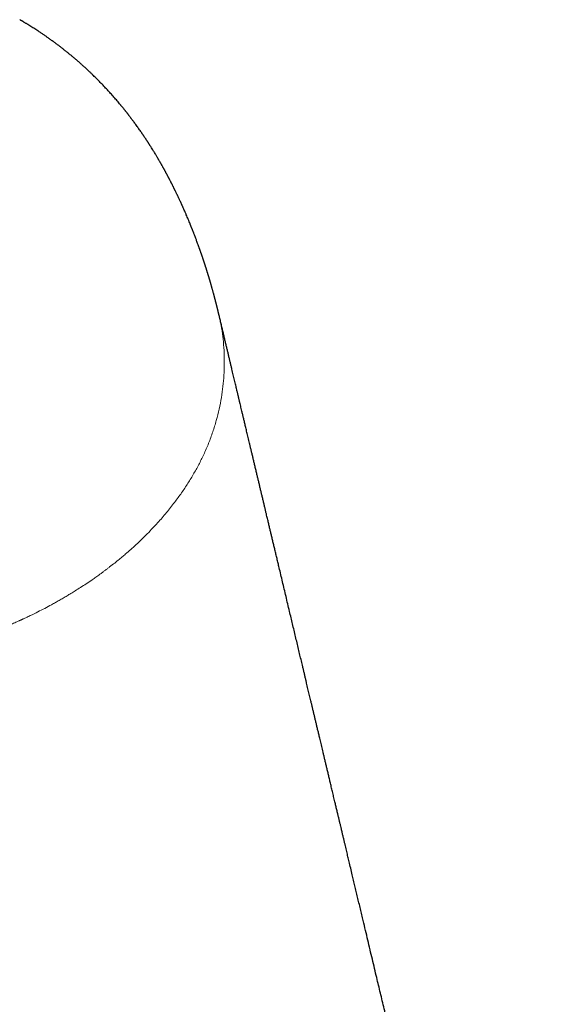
# Model space of a CAD drawing. Header units: millimetres. Extents: x 8 to 538, y 12 to 399.
# Tile 12 of 25: x 500 to 528, y 123 to 175. Entities that reach past the tile are written whole.
import ezdxf

# ---------------------------------------------------------------- set-up
doc = ezdxf.new("R2010")
doc.units = ezdxf.units.MM

msp = doc.modelspace()

# ---------------------------------------------------------------- linework, layer by layer
at = {"color": 7, "linetype": 'Continuous', "lineweight": 30}
msp.add_line((510.65, 159.194), (510.646, 159.21), dxfattribs=at)
for points, knots in [([(510.65, 159.211), (510.648, 159.216), (510.646, 159.227), (510.641, 159.246), (510.636, 159.266), (510.631, 159.29), (510.624, 159.318), (510.617, 159.346), (510.611, 159.371), (510.606, 159.394), (510.6, 159.416), (510.595, 159.438), (510.588, 159.465), (510.581, 159.493), (510.574, 159.522), (510.568, 159.548), (510.562, 159.571), (510.557, 159.592), (510.551, 159.616), (510.544, 159.643), (510.536, 159.674), (510.528, 159.704), (510.521, 159.733), (510.514, 159.759), (510.507, 159.787), (510.499, 159.819), (510.49, 159.853), (510.482, 159.885), (510.475, 159.913), (510.468, 159.937), (510.462, 159.962), (510.455, 159.987), (510.448, 160.015), (510.441, 160.042), (510.434, 160.068), (510.427, 160.092), (510.42, 160.118), (510.413, 160.147), (510.404, 160.18), (510.395, 160.214), (510.386, 160.246), (510.376, 160.285), (510.361, 160.339), (510.343, 160.402), (510.325, 160.466), (510.308, 160.529), (510.29, 160.593), (510.271, 160.658), (510.256, 160.711), (510.243, 160.757), (510.233, 160.792), (510.224, 160.824), (510.215, 160.853), (510.206, 160.883), (510.196, 160.917), (510.186, 160.954), (510.176, 160.987), (510.167, 161.017), (510.159, 161.043), (510.151, 161.068), (510.143, 161.096), (510.134, 161.128), (510.124, 161.161), (510.114, 161.191), (510.106, 161.218), (510.099, 161.242), (510.092, 161.266), (510.084, 161.291), (510.075, 161.319), (510.066, 161.35), (510.056, 161.38), (510.048, 161.406), (510.04, 161.432), (510.032, 161.459), (510.022, 161.491), (510.01, 161.527), (509.998, 161.566), (509.986, 161.602), (509.976, 161.635), (509.966, 161.666), (509.956, 161.697), (509.945, 161.73), (509.934, 161.766), (509.922, 161.802), (509.911, 161.835), (509.901, 161.865), (509.892, 161.893), (509.883, 161.922), (509.872, 161.954), (509.861, 161.989), (509.849, 162.024), (509.837, 162.06), (509.825, 162.097), (509.81, 162.139), (509.795, 162.185), (509.778, 162.234), (509.762, 162.282), (509.747, 162.323), (509.735, 162.36), (509.721, 162.398), (509.707, 162.44), (509.692, 162.483), (509.678, 162.523), (509.665, 162.56), (509.653, 162.594), (509.64, 162.629), (509.627, 162.666), (509.613, 162.706), (509.599, 162.745), (509.586, 162.781), (509.568, 162.829), (509.542, 162.9), (509.51, 162.988), (509.477, 163.076), (509.444, 163.165), (509.41, 163.253), (509.377, 163.341), (509.35, 163.409), (509.329, 163.464), (509.313, 163.506), (509.296, 163.549), (509.28, 163.589), (509.266, 163.625), (509.252, 163.66), (509.237, 163.697), (509.221, 163.738), (509.203, 163.783), (509.184, 163.83), (509.166, 163.874), (509.139, 163.94), (509.1, 164.035), (509.05, 164.157), (508.998, 164.279), (508.946, 164.402), (508.893, 164.524), (508.84, 164.646), (508.799, 164.738), (508.768, 164.807), (508.747, 164.855), (508.726, 164.902), (508.706, 164.945), (508.688, 164.986), (508.67, 165.025), (508.652, 165.064), (508.633, 165.106), (508.61, 165.155), (508.584, 165.211), (508.557, 165.269), (508.531, 165.325), (508.508, 165.373), (508.488, 165.416), (508.469, 165.457), (508.449, 165.498), (508.427, 165.543), (508.404, 165.591), (508.381, 165.638), (508.36, 165.681), (508.342, 165.719), (508.323, 165.756), (508.305, 165.793), (508.286, 165.831), (508.266, 165.871), (508.245, 165.913), (508.225, 165.954), (508.206, 165.991), (508.189, 166.025), (508.172, 166.059), (508.154, 166.093), (508.135, 166.132), (508.113, 166.175), (508.089, 166.22), (508.067, 166.263), (508.047, 166.301), (508.028, 166.337), (508.009, 166.374), (507.988, 166.414), (507.965, 166.457), (507.943, 166.498), (507.924, 166.534), (507.908, 166.563), (507.893, 166.591), (507.878, 166.619), (507.861, 166.65), (507.842, 166.685), (507.821, 166.725), (507.799, 166.764), (507.779, 166.801), (507.76, 166.835), (507.742, 166.867), (507.723, 166.901), (507.702, 166.939), (507.678, 166.982), (507.654, 167.025), (507.631, 167.065), (507.61, 167.103), (507.588, 167.141), (507.564, 167.183), (507.537, 167.229), (507.51, 167.276), (507.484, 167.32), (507.46, 167.361), (507.437, 167.4), (507.395, 167.471), (507.338, 167.566), (507.262, 167.693), (507.19, 167.81), (507.112, 167.935), (507.055, 168.025), (507.015, 168.088), (506.997, 168.116), (506.978, 168.146), (506.958, 168.177), (506.936, 168.212), (506.913, 168.247), (506.889, 168.283), (506.865, 168.32), (506.839, 168.36), (506.811, 168.402), (506.781, 168.447), (506.751, 168.492), (506.722, 168.535), (506.696, 168.574), (506.672, 168.608), (506.65, 168.64), (506.63, 168.67), (506.609, 168.701), (506.59, 168.729), (506.559, 168.773), (506.512, 168.842), (506.45, 168.929), (506.386, 169.019), (506.323, 169.107), (506.26, 169.194), (506.205, 169.269), (506.158, 169.332), (506.12, 169.383), (506.085, 169.43), (506.051, 169.475), (506.013, 169.525), (505.978, 169.571), (505.947, 169.611), (505.923, 169.643), (505.9, 169.672), (505.877, 169.702), (505.852, 169.734), (505.825, 169.769), (505.795, 169.807), (505.765, 169.844), (505.737, 169.88), (505.709, 169.914), (505.681, 169.95), (505.649, 169.989), (505.617, 170.029), (505.586, 170.067), (505.558, 170.101), (505.531, 170.133), (505.505, 170.165), (505.431, 170.255), (505.307, 170.402), (505.133, 170.604), (504.961, 170.798), (504.785, 170.991), (504.606, 171.183), (504.423, 171.373), (504.238, 171.561), (504.099, 171.698), (504.004, 171.792), (503.955, 171.839), (503.903, 171.888), (503.848, 171.941), (503.794, 171.992), (503.747, 172.036), (503.706, 172.074), (503.667, 172.11), (503.63, 172.144), (503.59, 172.181), (503.548, 172.219), (503.496, 172.266), (503.437, 172.319), (503.374, 172.376), (503.312, 172.43), (503.252, 172.483), (503.19, 172.537), (503.125, 172.593), (503.056, 172.651), (502.988, 172.709), (502.923, 172.763), (502.86, 172.815), (502.797, 172.867), (502.734, 172.919), (502.669, 172.972), (502.603, 173.025), (502.536, 173.078), (502.471, 173.129), (502.409, 173.177), (502.349, 173.224), (502.29, 173.27), (502.206, 173.334), (502.097, 173.416), (501.959, 173.518), (501.818, 173.621), (501.677, 173.721), (501.54, 173.817), (501.404, 173.91), (501.266, 174.003), (501.139, 174.087), (501.024, 174.163), (500.919, 174.23), (500.814, 174.297), (500.709, 174.362), (500.621, 174.417), (500.55, 174.46), (500.495, 174.493), (500.44, 174.526), (500.37, 174.568), (500.314, 174.601), (500.273, 174.625), (500.261, 174.632), (500.247, 174.64), (500.228, 174.651), (500.201, 174.667), (500.181, 174.678), (500.17, 174.685)], [0, 0, 0, 0, 0.000951, 0.00192, 0.002976, 0.004202, 0.005748, 0.007319, 0.008638, 0.009842, 0.010939, 0.012076, 0.013435, 0.015123, 0.016682, 0.018023, 0.019198, 0.020312, 0.021491, 0.023005, 0.024641, 0.02637, 0.027835, 0.029154, 0.030561, 0.032339, 0.034231, 0.035989, 0.037387, 0.038736, 0.039921, 0.041274, 0.042795, 0.044335, 0.045581, 0.046955, 0.048291, 0.049738, 0.05157, 0.053524, 0.055212, 0.05664, 0.059744, 0.063866, 0.066869, 0.069977, 0.073988, 0.077117, 0.080407, 0.08251, 0.084479, 0.086086, 0.087587, 0.089107, 0.091018, 0.093046, 0.094959, 0.096421, 0.097791, 0.099164, 0.100549, 0.102323, 0.104176, 0.105874, 0.107226, 0.108511, 0.10979, 0.111007, 0.112555, 0.114312, 0.116029, 0.117424, 0.118583, 0.12016, 0.121772, 0.123777, 0.126004, 0.128047, 0.129727, 0.131324, 0.132946, 0.134739, 0.13676, 0.138781, 0.140568, 0.14213, 0.14365, 0.14511, 0.146794, 0.148821, 0.15084, 0.152503, 0.154661, 0.156833, 0.159297, 0.162156, 0.164851, 0.167047, 0.168924, 0.170916, 0.173235, 0.175692, 0.17794, 0.179824, 0.181722, 0.183494, 0.185488, 0.187776, 0.190065, 0.19193, 0.193637, 0.197922, 0.203459, 0.208083, 0.212491, 0.217954, 0.222633, 0.227002, 0.229153, 0.231606, 0.234022, 0.236212, 0.238133, 0.240084, 0.242022, 0.244231, 0.2468, 0.249481, 0.251994, 0.254196, 0.2604, 0.26779, 0.274386, 0.280676, 0.288288, 0.294759, 0.301158, 0.303708, 0.3064, 0.309092, 0.311588, 0.313718, 0.315901, 0.318139, 0.320327, 0.323079, 0.326344, 0.329771, 0.333002, 0.335744, 0.338032, 0.340347, 0.342625, 0.34515, 0.347964, 0.350824, 0.353192, 0.355308, 0.357451, 0.359556, 0.361662, 0.363996, 0.366499, 0.368914, 0.371023, 0.37295, 0.374892, 0.376795, 0.378948, 0.381566, 0.384352, 0.38691, 0.388974, 0.391065, 0.393175, 0.395458, 0.398081, 0.400798, 0.40268, 0.404354, 0.405995, 0.407668, 0.409336, 0.411462, 0.413878, 0.416331, 0.418485, 0.420413, 0.422341, 0.424242, 0.426499, 0.429146, 0.43183, 0.43419, 0.436295, 0.438652, 0.44104, 0.443894, 0.44691, 0.449569, 0.451917, 0.45426, 0.456679, 0.464844, 0.471589, 0.479763, 0.48652, 0.494665, 0.496432, 0.498216, 0.499984, 0.501898, 0.504091, 0.506419, 0.508514, 0.510956, 0.513392, 0.515898, 0.518886, 0.521937, 0.524529, 0.526965, 0.529385, 0.531086, 0.533075, 0.535088, 0.536889, 0.538484, 0.54365, 0.55001, 0.555351, 0.561197, 0.567122, 0.572375, 0.57597, 0.579481, 0.582401, 0.585267, 0.588497, 0.592244, 0.594517, 0.596483, 0.598456, 0.600379, 0.602418, 0.604896, 0.607398, 0.610063, 0.612352, 0.614689, 0.616988, 0.619653, 0.622559, 0.625181, 0.627402, 0.629558, 0.63172, 0.633904, 0.647975, 0.662085, 0.675923, 0.689, 0.703205, 0.71748, 0.730518, 0.744753, 0.748235, 0.751574, 0.75541, 0.759566, 0.763606, 0.767013, 0.769722, 0.772482, 0.775185, 0.777827, 0.78088, 0.784107, 0.78895, 0.793276, 0.797503, 0.801758, 0.805925, 0.810415, 0.815286, 0.820106, 0.824384, 0.828614, 0.832902, 0.837189, 0.841397, 0.846055, 0.850463, 0.854854, 0.858967, 0.862833, 0.866794, 0.87076, 0.879292, 0.888215, 0.897622, 0.906754, 0.915229, 0.923924, 0.932632, 0.941225, 0.947737, 0.954242, 0.960736, 0.967219, 0.973664, 0.97695, 0.980213, 0.983614, 0.987016, 0.993007, 0.99376, 0.994468, 0.995209, 0.996355, 0.997952, 1, 1, 1, 1]), ([(527.862, 86.877), (527.832, 87.003), (527.772, 87.255), (527.683, 87.629), (527.596, 87.997), (527.51, 88.358), (527.426, 88.712), (527.344, 89.054), (527.266, 89.383), (527.191, 89.699), (527.117, 90.01), (527.044, 90.314), (526.97, 90.625), (526.895, 90.94), (526.819, 91.26), (526.745, 91.572), (526.672, 91.878), (526.601, 92.176), (526.532, 92.467), (526.464, 92.75), (526.399, 93.027), (526.335, 93.296), (526.272, 93.558), (526.212, 93.813), (526.153, 94.061), (526.095, 94.301), (526.04, 94.535), (525.986, 94.761), (525.936, 94.973), (525.888, 95.171), (525.845, 95.355), (525.802, 95.534), (525.761, 95.707), (525.721, 95.874), (525.682, 96.037), (525.617, 96.312), (525.525, 96.699), (525.407, 97.195), (525.29, 97.684), (525.176, 98.166), (525.064, 98.637), (524.954, 99.098), (524.846, 99.55), (524.741, 99.994), (524.651, 100.372), (524.576, 100.687), (524.514, 100.946), (524.451, 101.211), (524.386, 101.484), (524.32, 101.762), (524.252, 102.045), (524.184, 102.333), (524.114, 102.628), (524.041, 102.932), (523.967, 103.245), (523.89, 103.567), (523.812, 103.896), (523.732, 104.232), (523.65, 104.576), (523.567, 104.926), (523.482, 105.281), (523.397, 105.64), (523.31, 106.004), (523.222, 106.375), (523.144, 106.704), (523.076, 106.99), (523.019, 107.229), (522.963, 107.464), (522.908, 107.695), (522.849, 107.943), (522.786, 108.205), (522.72, 108.483), (522.656, 108.753), (522.593, 109.017), (522.532, 109.274), (522.472, 109.525), (522.413, 109.773), (522.355, 110.019), (522.297, 110.262), (522.241, 110.498), (522.186, 110.727), (522.134, 110.947), (522.084, 111.157), (522.037, 111.356), (521.992, 111.543), (521.949, 111.725), (521.907, 111.899), (521.867, 112.067), (521.828, 112.231), (521.79, 112.394), (521.75, 112.56), (521.71, 112.73), (521.664, 112.922), (521.613, 113.138), (521.555, 113.378), (521.494, 113.637), (521.428, 113.915), (521.357, 114.213), (521.284, 114.519), (521.209, 114.834), (521.132, 115.156), (521.056, 115.478), (520.979, 115.8), (520.902, 116.122), (520.825, 116.449), (520.745, 116.783), (520.667, 117.111), (520.59, 117.435), (520.514, 117.753), (520.437, 118.076), (520.359, 118.403), (520.28, 118.736), (520.2, 119.073), (520.109, 119.454), (520.009, 119.874), (519.901, 120.332), (519.793, 120.782), (519.687, 121.228), (519.582, 121.67), (519.478, 122.108), (519.375, 122.538), (519.275, 122.962), (519.176, 123.378), (519.078, 123.787), (518.976, 124.218), (518.866, 124.677), (518.75, 125.168), (518.631, 125.666), (518.511, 126.17), (518.39, 126.681), (518.284, 127.127), (518.193, 127.505), (518.12, 127.815), (518.046, 128.125), (517.973, 128.431), (517.901, 128.733), (517.831, 129.029), (517.762, 129.32), (517.688, 129.629), (517.61, 129.956), (517.545, 130.232), (517.496, 130.434), (517.465, 130.566), (517.433, 130.7), (517.4, 130.84), (517.365, 130.987), (517.328, 131.143), (517.289, 131.305), (517.249, 131.474), (517.207, 131.65), (517.163, 131.833), (517.122, 132.009), (517.082, 132.177), (517.044, 132.335), (517.005, 132.497), (516.966, 132.663), (516.923, 132.846), (516.876, 133.043), (516.825, 133.254), (516.771, 133.483), (516.712, 133.729), (516.65, 133.991), (516.589, 134.246), (516.532, 134.487), (516.478, 134.715), (516.427, 134.93), (516.377, 135.139), (516.329, 135.341), (516.282, 135.537), (516.237, 135.726), (516.195, 135.904), (516.155, 136.071), (516.118, 136.228), (516.082, 136.379), (516.047, 136.527), (516.012, 136.671), (515.973, 136.836), (515.929, 137.021), (515.881, 137.224), (515.834, 137.42), (515.789, 137.608), (515.746, 137.789), (515.705, 137.963), (515.671, 138.106), (515.644, 138.221), (515.623, 138.308), (515.602, 138.394), (515.583, 138.477), (515.563, 138.559), (515.543, 138.642), (515.52, 138.74), (515.493, 138.855), (515.461, 138.988), (515.427, 139.13), (515.393, 139.275), (515.358, 139.421), (515.323, 139.569), (515.286, 139.723), (515.248, 139.884), (515.208, 140.051), (515.167, 140.224), (515.125, 140.402), (515.072, 140.622), (515.009, 140.887), (514.935, 141.197), (514.86, 141.514), (514.783, 141.838), (514.705, 142.166), (514.626, 142.499), (514.546, 142.832), (514.467, 143.165), (514.383, 143.517), (514.294, 143.89), (514.201, 144.282), (514.109, 144.67), (514.018, 145.052), (513.929, 145.426), (513.851, 145.754), (513.784, 146.036), (513.727, 146.274), (513.672, 146.508), (513.617, 146.736), (513.565, 146.956), (513.515, 147.167), (513.466, 147.371), (513.419, 147.568), (513.381, 147.728), (513.351, 147.854), (513.328, 147.951), (513.304, 148.052), (513.279, 148.158), (513.252, 148.27), (513.225, 148.386), (513.196, 148.508), (513.163, 148.646), (513.126, 148.802), (513.084, 148.976), (513.041, 149.158), (512.996, 149.349), (512.951, 149.537), (512.907, 149.723), (512.863, 149.906), (512.818, 150.094), (512.773, 150.285), (512.727, 150.476), (512.681, 150.673), (512.633, 150.875), (512.583, 151.081), (512.536, 151.281), (512.49, 151.475), (512.445, 151.664), (512.401, 151.847), (512.359, 152.022), (512.319, 152.191), (512.281, 152.353), (512.244, 152.508), (512.209, 152.656), (512.175, 152.797), (512.143, 152.931), (512.113, 153.058), (512.085, 153.178), (512.058, 153.291), (512.032, 153.399), (512, 153.532), (511.963, 153.69), (511.919, 153.872), (511.88, 154.036), (511.845, 154.185), (511.813, 154.319), (511.788, 154.424), (511.77, 154.5), (511.758, 154.549), (511.747, 154.598), (511.735, 154.646), (511.724, 154.695), (511.711, 154.747), (511.698, 154.805), (511.682, 154.868), (511.666, 154.938), (511.648, 155.014), (511.628, 155.096), (511.606, 155.191), (511.58, 155.298), (511.552, 155.418), (511.521, 155.547), (511.489, 155.681), (511.456, 155.82), (511.422, 155.962), (511.387, 156.112), (511.349, 156.269), (511.31, 156.433), (511.269, 156.605), (511.228, 156.779), (511.186, 156.954), (511.144, 157.131), (511.101, 157.314), (511.056, 157.503), (511.009, 157.698), (510.961, 157.899), (510.912, 158.107), (510.861, 158.32), (510.809, 158.54), (510.755, 158.766), (510.703, 158.985), (510.669, 159.128), (510.653, 159.194)], [0, 0, 0, 0, 0.005268, 0.010446, 0.015533, 0.020531, 0.025439, 0.030256, 0.034716, 0.039096, 0.043396, 0.047616, 0.051755, 0.056281, 0.060707, 0.065033, 0.06926, 0.073387, 0.077414, 0.081342, 0.085169, 0.088898, 0.092526, 0.096055, 0.099484, 0.102813, 0.106043, 0.109173, 0.112203, 0.114839, 0.117395, 0.11987, 0.122265, 0.124579, 0.126817, 0.129029, 0.136, 0.14287, 0.149636, 0.156301, 0.162864, 0.16921, 0.175458, 0.181607, 0.187658, 0.191139, 0.194717, 0.198392, 0.202165, 0.206035, 0.209931, 0.21392, 0.218004, 0.222181, 0.22654, 0.230997, 0.235552, 0.240204, 0.244955, 0.249803, 0.254748, 0.25969, 0.264726, 0.269855, 0.275078, 0.278409, 0.281724, 0.284981, 0.288182, 0.291326, 0.295254, 0.29909, 0.302834, 0.306485, 0.310044, 0.313511, 0.316886, 0.320357, 0.323724, 0.326988, 0.330149, 0.333207, 0.336161, 0.338852, 0.341451, 0.343958, 0.346373, 0.348697, 0.350931, 0.353172, 0.355468, 0.357818, 0.360223, 0.363454, 0.366779, 0.370198, 0.374196, 0.378315, 0.382555, 0.386915, 0.391373, 0.395921, 0.400292, 0.404744, 0.409275, 0.413887, 0.41858, 0.422915, 0.427317, 0.431785, 0.436319, 0.44092, 0.445587, 0.450304, 0.456726, 0.463052, 0.46928, 0.475413, 0.48157, 0.487627, 0.493583, 0.499439, 0.505194, 0.510848, 0.516404, 0.523102, 0.529892, 0.536776, 0.543752, 0.550821, 0.557982, 0.562246, 0.566541, 0.570846, 0.575085, 0.579253, 0.58335, 0.587376, 0.591331, 0.596191, 0.600939, 0.602774, 0.604592, 0.606419, 0.608334, 0.610383, 0.612529, 0.614772, 0.617112, 0.619548, 0.622081, 0.624711, 0.62684, 0.629029, 0.631277, 0.633584, 0.635892, 0.638863, 0.641775, 0.644629, 0.648359, 0.651984, 0.655504, 0.658919, 0.661987, 0.664964, 0.667851, 0.670648, 0.673355, 0.675972, 0.678499, 0.680736, 0.682898, 0.684986, 0.687025, 0.68902, 0.690972, 0.693878, 0.696682, 0.699386, 0.701989, 0.704491, 0.706892, 0.709193, 0.710437, 0.71165, 0.712831, 0.713981, 0.715099, 0.716229, 0.717419, 0.719153, 0.721002, 0.722964, 0.725041, 0.726991, 0.729032, 0.731164, 0.733386, 0.7357, 0.738103, 0.740561, 0.743054, 0.747243, 0.751528, 0.755909, 0.760386, 0.764958, 0.769543, 0.774158, 0.778758, 0.783344, 0.788785, 0.794205, 0.799587, 0.804866, 0.810037, 0.8151, 0.818442, 0.821735, 0.824974, 0.828124, 0.831178, 0.834083, 0.836896, 0.839616, 0.842243, 0.843525, 0.844853, 0.846251, 0.847718, 0.849256, 0.850864, 0.852542, 0.854289, 0.856586, 0.858993, 0.86151, 0.864138, 0.866877, 0.869318, 0.871841, 0.874445, 0.87712, 0.879757, 0.882327, 0.88527, 0.88812, 0.890878, 0.893542, 0.896164, 0.89869, 0.901119, 0.903451, 0.905687, 0.907825, 0.909867, 0.911812, 0.91366, 0.915411, 0.917066, 0.918623, 0.920099, 0.921545, 0.924133, 0.926637, 0.929057, 0.930957, 0.932802, 0.934592, 0.93528, 0.93596, 0.936631, 0.937295, 0.937951, 0.938659, 0.939453, 0.940332, 0.941295, 0.942344, 0.943477, 0.944695, 0.94624, 0.947902, 0.949682, 0.951581, 0.953443, 0.955406, 0.95747, 0.959635, 0.961901, 0.964268, 0.966736, 0.969088, 0.971524, 0.974045, 0.97665, 0.979341, 0.982116, 0.984977, 0.987922, 0.990952, 0.994067, 0.997267, 1, 1, 1, 1])]:
    msp.add_open_spline(points, degree=3, knots=knots, dxfattribs=at)
at = {"color": 8, "linetype": 'Continuous', "lineweight": 0}
msp.add_open_spline([(480.24, 142.832), (480.295, 142.8), (480.413, 142.732), (480.604, 142.628), (480.818, 142.515), (481.059, 142.394), (481.325, 142.266), (481.613, 142.136), (481.921, 142.004), (482.25, 141.871), (482.605, 141.738), (482.973, 141.61), (483.373, 141.481), (483.79, 141.357), (484.222, 141.242), (484.63, 141.142), (485.015, 141.058), (485.373, 140.987), (485.704, 140.928), (485.987, 140.881), (486.237, 140.844), (486.472, 140.812), (486.729, 140.779), (487.01, 140.748), (487.315, 140.718), (487.666, 140.688), (488.066, 140.662), (488.519, 140.641), (489.007, 140.628), (489.488, 140.626), (489.946, 140.634), (490.362, 140.648), (490.762, 140.668), (491.145, 140.694), (491.511, 140.724), (491.878, 140.759), (492.244, 140.8), (492.606, 140.846), (492.944, 140.893), (493.179, 140.929), (493.32, 140.952), (493.376, 140.961), (493.431, 140.97), (493.486, 140.98), (493.541, 140.989), (493.596, 140.998), (493.731, 141.022), (494.019, 141.074), (494.434, 141.156), (494.89, 141.254), (495.334, 141.358), (495.783, 141.47), (496.234, 141.591), (496.668, 141.715), (497.085, 141.842), (497.484, 141.97), (497.854, 142.094), (498.196, 142.214), (498.522, 142.334), (498.83, 142.451), (499.117, 142.564), (499.37, 142.667), (499.588, 142.758), (499.764, 142.833), (499.903, 142.894), (500.008, 142.94), (500.085, 142.975), (500.139, 142.999), (500.172, 143.014), (500.193, 143.023), (500.202, 143.028), (500.214, 143.033), (500.233, 143.042), (500.26, 143.054), (500.288, 143.067), (500.315, 143.079), (500.342, 143.092), (500.403, 143.12), (500.532, 143.18), (500.786, 143.302), (501.237, 143.525), (501.676, 143.755), (502.048, 143.961), (502.254, 144.077), (502.459, 144.195), (502.665, 144.317), (502.879, 144.446), (503.117, 144.593), (503.385, 144.763), (503.682, 144.958), (503.917, 145.118), (504.087, 145.235), (504.185, 145.304), (504.286, 145.377), (504.402, 145.459), (504.528, 145.551), (504.66, 145.649), (504.787, 145.745), (504.958, 145.876), (505.166, 146.039), (505.401, 146.229), (505.607, 146.4), (505.785, 146.552), (505.935, 146.683), (506.051, 146.786), (506.14, 146.866), (506.213, 146.932), (506.284, 146.998), (506.356, 147.065), (506.427, 147.132), (506.584, 147.281), (506.813, 147.505), (507.106, 147.806), (507.451, 148.176), (507.849, 148.631), (508.272, 149.159), (508.655, 149.68), (509, 150.191), (509.317, 150.708), (509.607, 151.232), (509.879, 151.781), (510.127, 152.356), (510.349, 152.957), (510.535, 153.559), (510.686, 154.162), (510.802, 154.762), (510.885, 155.356), (510.936, 155.944), (510.956, 156.529), (510.946, 157.113), (510.906, 157.697), (510.834, 158.277), (510.75, 158.777), (510.677, 159.079), (510.65, 159.194)], degree=3, knots=[0, 0, 0, 0, 0.005027, 0.010691, 0.016993, 0.023932, 0.031508, 0.039722, 0.04805, 0.056945, 0.066406, 0.076328, 0.085824, 0.097295, 0.108048, 0.118083, 0.127401, 0.136, 0.143883, 0.151048, 0.156002, 0.161465, 0.167436, 0.173916, 0.180904, 0.188401, 0.19789, 0.208087, 0.218991, 0.230603, 0.240189, 0.249381, 0.25818, 0.266586, 0.274597, 0.282215, 0.290687, 0.298611, 0.305987, 0.312816, 0.314039, 0.315257, 0.31647, 0.317679, 0.318882, 0.320081, 0.321275, 0.327756, 0.338967, 0.348586, 0.357835, 0.368364, 0.37837, 0.387853, 0.397434, 0.406413, 0.414791, 0.422569, 0.429745, 0.437171, 0.443821, 0.449696, 0.454795, 0.45912, 0.462132, 0.464606, 0.466542, 0.467641, 0.468437, 0.46893, 0.469102, 0.469121, 0.469773, 0.470426, 0.471078, 0.47173, 0.472382, 0.473034, 0.476108, 0.481597, 0.491398, 0.508898, 0.514106, 0.519314, 0.524522, 0.52973, 0.535118, 0.541087, 0.548373, 0.556293, 0.564847, 0.567489, 0.570185, 0.572936, 0.575924, 0.579793, 0.583526, 0.587124, 0.590587, 0.598286, 0.605218, 0.611383, 0.616781, 0.621412, 0.625276, 0.627561, 0.629845, 0.63213, 0.634414, 0.636699, 0.638984, 0.649755, 0.659371, 0.668987, 0.686156, 0.703319, 0.718917, 0.73451, 0.750096, 0.765679, 0.781258, 0.798708, 0.816162, 0.833621, 0.851082, 0.86854, 0.885681, 0.902821, 0.919961, 0.937099, 0.954547, 0.971992, 0.989435, 1, 1, 1, 1], dxfattribs=at)

doc.saveas('drawing.dxf')
